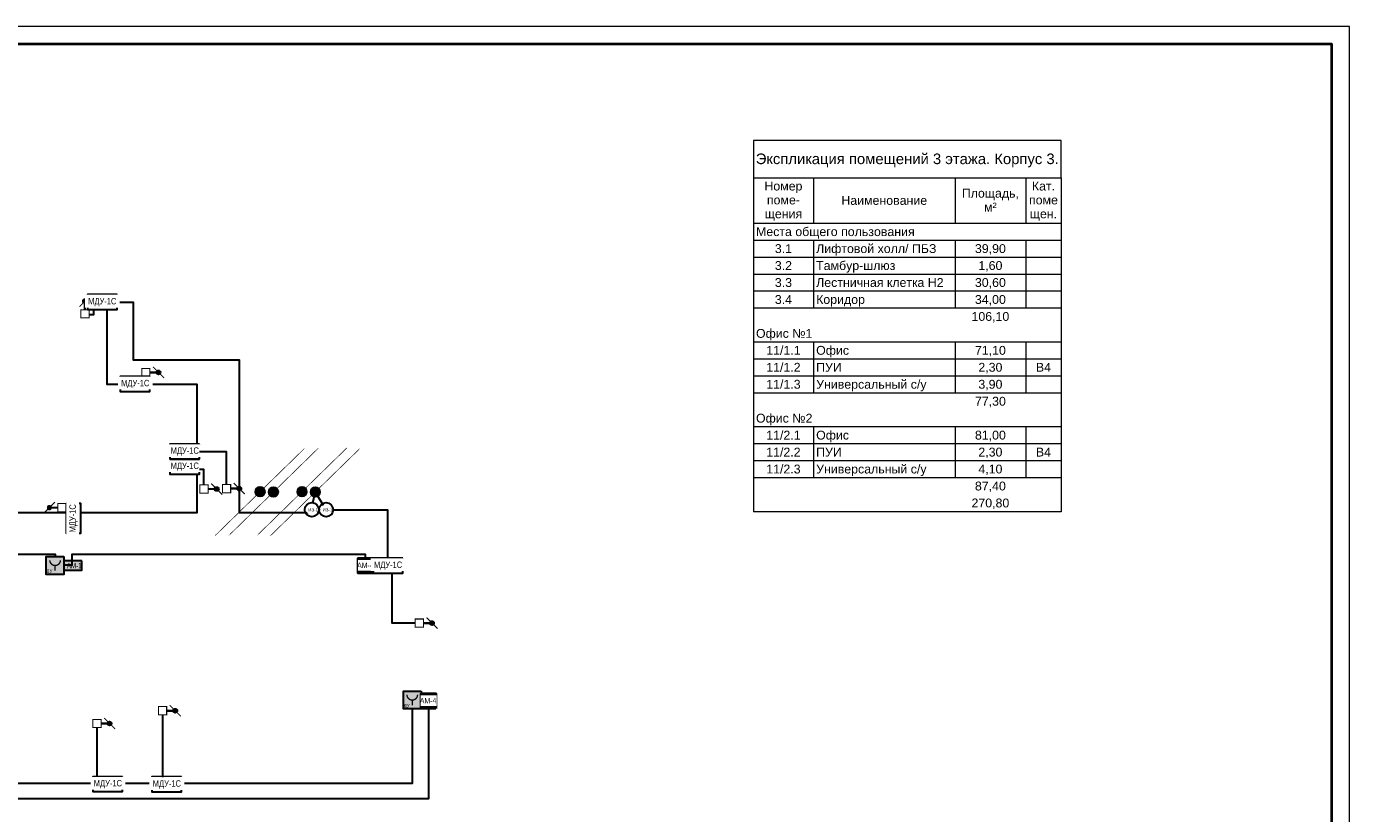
# Model space of a CAD drawing. Header units: millimetres. Extents: x -195178 to 1761886, y 140622 to 301105.
# Tile 19 of 131: x 13405 to 50804, y 244065 to 266305. Entities that reach past the tile are written whole.
import ezdxf
from ezdxf.enums import TextEntityAlignment as Align

# ---------------------------------------------------------------- set-up
doc = ezdxf.new("R2010")
doc.units = ezdxf.units.MM
doc.set_wipeout_variables(frame=1)
for name, color, linetype, lineweight in [('_АПС_Оборудование', 1, 'Continuous', 30), ('A-010-M_LINE-T', 7, 'Continuous', 18), ('RC-Извещатели_пожарные', 1, 'Continuous', 30), ('Z-000-P_SCHED', 7, 'Continuous', 20), ('Воздуховоды', 7, 'Continuous', 18), ('ОС', 5, 'Continuous', 25), ('Рамка', 7, 'Continuous', 18), ('СС-011-ПОЖ-СИГНАЛИЗАЦИЯ', 1, 'Continuous', 30), ('УГО АПС и АПЗ$0$_АПС_Оборудование', 1, 'Continuous', 30), ('УГО АПС и АПЗ$0$СС-011-ПОЖ-СИГНАЛИЗАЦИЯ', 1, 'Continuous', 30)]:
    doc.layers.add(name, color=color, linetype=linetype, lineweight=lineweight)
for name, color, linetype in [('EI_HATCH_GALV', 7, 'Continuous'), ('АПС', 5, 'Continuous'), ('АПС_Оборудование', 1, 'Continuous'), ('ССПС', 5, 'Continuous'), ('формат', 250, 'Continuous')]:
    doc.layers.add(name, color=color, linetype=linetype)
doc.styles.add('1111', font='ARIALN.TTF')
doc.styles.add('Arial', font='arial.ttf', dxfattribs={"width": 0.9, "height": 700})
doc.styles.add('Arial Narrow', font='ARIALN.TTF', dxfattribs={"width": 0.9, "height": 600})
doc.styles.add('Arial_4', font='arial.ttf', dxfattribs={"height": 3})
doc.styles.add('Arial_5', font='arial.ttf', dxfattribs={"height": 2.5})
doc.styles.add('CP.Text', font='arial.ttf')

# ---------------------------------------------------------------- blocks, each defined once
blk = doc.blocks.new('*U29')
at = {"color": 0, "lineweight": 0}
blk.add_lwpolyline([(-594, 0), (0, 0), (0, 420), (-594, 420)], close=True, dxfattribs=at)
at = {"lineweight": 40}
blk.add_lwpolyline([(-574, 5), (-5, 5), (-5, 415), (-574, 415)], close=True, dxfattribs=at)
at = {"style": 'Arial', "width": 0.9, "flags": 8}
blk.add_attdef('FORMAT', (-36.87, 1.26), '', height=2.8, dxfattribs=at)
blk = doc.blocks.new('авфывыа')
at = {"lineweight": 40, "ltscale": 2, "true_color": 0xffffff}
h = blk.add_hatch(color=7, dxfattribs=at)
h.dxf.hatch_style = 1
h.paths.add_polyline_path([(287340, 199933), (287843, 199933), (287843, 200201), (287340, 200201)])
at = {"layer": 'ОС', "color": 1, "lineweight": 30}
blk.add_lwpolyline([(287843, 200201), (287340, 200201), (287340, 199933), (287843, 199933)], close=True, dxfattribs=at)
at = {"layer": 'ССПС', "color": 1, "lineweight": -2, "ltscale": 1000, "style": '1111', "width": 0.8}
blk.add_text('АМ-1', height=151, dxfattribs=at).set_placement((287425, 199988))
blk = doc.blocks.new('озк_пр')
at = {"layer": 'УГО АПС и АПЗ$0$_АПС_Оборудование', "ltscale": 200}
h = blk.add_hatch(color=1, dxfattribs=at)
h.dxf.hatch_style = 1
h.paths.add_polyline_path([(468761, -41723, 1), (468650, -41723, 1)])
at = {"color": 1, "const_width": 29.5}
blk.add_lwpolyline([(468549, -41567), (468666, -41684)], dxfattribs=at)
at = {"layer": 'УГО АПС и АПЗ$0$_АПС_Оборудование', "color": 1, "lineweight": 35, "ltscale": 200}
blk.add_line((468636, -41723), (468463, -41723), dxfattribs=at)
at = {"layer": 'УГО АПС и АПЗ$0$_АПС_Оборудование', "color": 1, "const_width": 29.5}
blk.add_lwpolyline([(468233, -41839), (468463, -41839), (468463, -41608), (468232, -41608)], close=True, dxfattribs=at)
blk.add_lwpolyline([(468745, -41762), (468862, -41880)], dxfattribs=at)
at = {"layer": 'УГО АПС и АПЗ$0$_АПС_Оборудование', "color": 1}
blk.add_circle((468706, -41723), 55.4, dxfattribs=at)
blk = doc.blocks.new('озк_выт')
at = {"layer": 'УГО АПС и АПЗ$0$_АПС_Оборудование', "ltscale": 200}
h = blk.add_hatch(color=5, dxfattribs=at)
h.dxf.hatch_style = 1
h.paths.add_polyline_path([(468756, -41333, 1), (468645, -41333, 1)])
at = {"color": 5, "const_width": 29.5}
blk.add_lwpolyline([(468544, -41177), (468661, -41294)], dxfattribs=at)
at = {"layer": 'УГО АПС и АПЗ$0$_АПС_Оборудование', "color": 5, "lineweight": 35, "ltscale": 200}
blk.add_line((468631, -41333), (468458, -41334), dxfattribs=at)
at = {"layer": 'УГО АПС и АПЗ$0$_АПС_Оборудование', "color": 5, "const_width": 29.5}
blk.add_lwpolyline([(468227, -41449), (468458, -41449), (468458, -41218), (468227, -41218)], close=True, dxfattribs=at)
blk.add_lwpolyline([(468740, -41373), (468857, -41490)], dxfattribs=at)
at = {"layer": 'УГО АПС и АПЗ$0$_АПС_Оборудование', "color": 5}
blk.add_circle((468700, -41333), 55.4, dxfattribs=at)
blk = doc.blocks.new('пд_пр')
at = {"layer": 'Воздуховоды', "true_color": 0x008800}
h = blk.add_hatch(color=96, dxfattribs=at)
h.dxf.hatch_style = 1
h.paths.add_polyline_path([(468765, -40912, 1), (468654, -40912, 1)])
at = {"layer": 'Воздуховоды', "color": 96, "lineweight": 30, "true_color": 0x008800}
blk.add_line((468640, -40912), (468467, -40912), dxfattribs=at)
at = {"layer": 'Воздуховоды', "color": 96, "true_color": 0x008800, "const_width": 29.5}
for points in [[(468553, -40755), (468671, -40873)], [(468749, -40951), (468867, -41069)]]:
    blk.add_lwpolyline(points, dxfattribs=at)
blk.add_lwpolyline([(468237, -41028), (468468, -41028), (468467, -40797), (468237, -40797)], close=True, dxfattribs=at)
at = {"layer": 'Воздуховоды', "color": 96, "true_color": 0x008800}
blk.add_circle((468710, -40912), 55.4, dxfattribs=at)
blk = doc.blocks.new('УДП')
at = {"color": 30}
blk.add_wipeout([(324223, -148669), (324222, -149169), (323722, -149169), (323723, -148669)], dxfattribs=at).dxf.layer = 'RC-Извещатели_пожарные'
blk.add_wipeout([(323722, -149169), (323723, -148669), (324223, -148669), (324222, -149169)], dxfattribs=at).dxf.layer = 'RC-Извещатели_пожарные'
at = {"layer": 'EI_HATCH_GALV', "lineweight": 30, "true_color": 0xffffff}
h = blk.add_hatch(color=7, dxfattribs=at)
h.dxf.hatch_style = 1
h.paths.add_polyline_path([(324223, -148669), (324222, -149169), (323722, -149169), (323723, -148669)])
at = {"layer": 'RC-Извещатели_пожарные', "color": 30, "ltscale": 30}
blk.add_lwpolyline([(324223, -148669), (324222, -149169), (323722, -149169), (323723, -148669)], close=True, dxfattribs=at)
at = {"layer": 'RC-Извещатели_пожарные', "color": 30, "ltscale": 30, "const_width": 37.5}
blk.add_lwpolyline([(323823, -148769, 1), (324123, -148769, 1)], format="xyb", dxfattribs=at)
blk.add_lwpolyline([(323972, -148919), (323972, -149069)], dxfattribs=at)
at = {"color": 30, "lineweight": 30, "style": 'Arial Narrow', "width": 0.9}
blk.add_text('ДУ', height=100, dxfattribs=at).set_placement((323814, -149078), align=Align.MIDDLE_CENTER)
blk = doc.blocks.new('ам-4')
blk.add_wipeout([(-197, 213), (223, 213), (223, -207), (-197, -207)]).dxf.layer = 'АПС_Оборудование'
at = {"layer": 'EI_HATCH_GALV', "lineweight": 30, "true_color": 0xffffff}
h = blk.add_hatch(color=7, dxfattribs=at)
h.dxf.hatch_style = 1
h.paths.add_polyline_path([(223, -207), (-197, -207), (-197, 213), (223, 213)])
at = {"layer": '_АПС_Оборудование', "lineweight": 40, "ltscale": 100}
blk.add_lwpolyline([(223, -207), (-197, -207), (-197, 213), (223, 213)], close=True, dxfattribs=at)
at = {"layer": '_АПС_Оборудование', "ltscale": 100, "insert": (15, 13), "char_height": 150.98, "attachment_point": 5, "style": 'Arial Narrow', "bg_fill": 2}
blk.add_mtext_dynamic_manual_height_columns('\\pxi-0.17961;АМ-4', width=300, gutter_width=144375, heights=[0], dxfattribs=at)
blk = doc.blocks.new('_МДУ')
at = {"color": 1}
blk.add_wipeout([(-350, 175), (350, 175), (350, -175), (-350, -175)], dxfattribs=at)
at = {"layer": 'АПС', "color": 1, "lineweight": 30, "ltscale": 200}
blk.add_lwpolyline([(350, 175), (-350, 175), (-350, -175), (350, -175)], close=True, dxfattribs=at)
at = {"layer": 'АПС', "color": 0, "lineweight": 30, "ltscale": 200, "insert": (3, 0), "char_height": 150, "width": 668.29, "attachment_point": 5, "style": 'Arial Narrow', "bg_fill": 2}
blk.add_mtext('МДУ-1C', dxfattribs=at)
blk = doc.blocks.new('*U83')
h = blk.add_hatch(color=256)
edge = h.paths.add_edge_path()
edge.add_arc((0, 0), 38.7, 0, 360)
for points in [[(348, 348, 0, 50, 0), (206, 206, 5, 5, 0), (0, 0, 5, 5, 0)], [(0, 0, 0, 50, 0), (-141, -141, 5, 5, 0), (-348, -348, 5, 5, 0)]]:
    blk.add_lwpolyline(points, format="xyseb")
blk.add_circle((0, 0), 38.7)
blk = doc.blocks.new('*U80')
h = blk.add_hatch(color=256)
edge = h.paths.add_edge_path()
edge.add_arc((0, 0), 38.7, 0, 360)
for points in [[(0, 0, 0, 50, 0), (141, 141, 5, 5, 0), (348, 348, 5, 5, 0)], [(-348, -348, 0, 50, 0), (-206, -206, 5, 5, 0), (0, 0, 5, 5, 0)]]:
    blk.add_lwpolyline(points, format="xyseb")
blk.add_circle((0, 0), 38.7)
blk = doc.blocks.new('ИЗ-1')
blk.add_wipeout([(469979, -66893), (470179, -67093), (470379, -66893), (470179, -66693)])
blk.add_circle((470179, -66893), 200)
at = {"layer": 'УГО АПС и АПЗ$0$СС-011-ПОЖ-СИГНАЛИЗАЦИЯ', "color": 1, "style": 'CP.Text', "width": 0.8}
blk.add_text('ИЗ-1', height=90, dxfattribs=at).set_placement((470079, -66939))

msp = doc.modelspace()

# ---------------------------------------------------------------- linework, layer by layer
at = {"layer": 'A-010-M_LINE-T'}
for p, q in [((33952, 263083), (33952, 262025)), ((42652, 263083), (33952, 263083)), ((42652, 262025), (42652, 263083)), ((33952, 262025), (33952, 252591)), ((33952, 262025), (42652, 262025)), ((35652, 262025), (35652, 260737)), ((39652, 262025), (39652, 260737)), ((41652, 262025), (41652, 260737)), ((42652, 262025), (42652, 252591)), ((35652, 260737), (33952, 260737)), ((39652, 260737), (35652, 260737)), ((41652, 260737), (39652, 260737)), ((42652, 260737), (41652, 260737)), ((35652, 260258), (33952, 260258)), ((39652, 260258), (35652, 260258)), ((35652, 260258), (35652, 259779)), ((41652, 260258), (39652, 260258)), ((39652, 260258), (39652, 259779)), ((42652, 260258), (41652, 260258)), ((41652, 260258), (41652, 259779)), ((35652, 259779), (33952, 259779)), ((39652, 259779), (35652, 259779)), ((35652, 259779), (35652, 259300)), ((41652, 259779), (39652, 259779)), ((39652, 259779), (39652, 259300)), ((42652, 259779), (41652, 259779)), ((41652, 259779), (41652, 259300)), ((35652, 259300), (33952, 259300)), ((39652, 259300), (35652, 259300)), ((35652, 259300), (35652, 258821)), ((41652, 259300), (39652, 259300)), ((39652, 259300), (39652, 258821)), ((42652, 259300), (41652, 259300)), ((41652, 259300), (41652, 258821)), ((35652, 258821), (33952, 258821)), ((39652, 258821), (35652, 258821)), ((35652, 258821), (35652, 258342)), ((41652, 258821), (39652, 258821)), ((39652, 258821), (39652, 258342)), ((42652, 258821), (41652, 258821)), ((41652, 258821), (41652, 258342)), ((35652, 258342), (33952, 258342)), ((39652, 258342), (35652, 258342)), ((41652, 258342), (39652, 258342)), ((42652, 258342), (41652, 258342)), ((35652, 257383), (33952, 257383)), ((39652, 257383), (35652, 257383)), ((35652, 257383), (35652, 256904)), ((41652, 257383), (39652, 257383)), ((39652, 257383), (39652, 256904)), ((42652, 257383), (41652, 257383)), ((41652, 257383), (41652, 256904)), ((35652, 256904), (33952, 256904)), ((39652, 256904), (35652, 256904)), ((35652, 256904), (35652, 256425)), ((41652, 256904), (39652, 256904)), ((39652, 256904), (39652, 256425)), ((42652, 256904), (41652, 256904)), ((41652, 256904), (41652, 256425)), ((35652, 256425), (33952, 256425)), ((39652, 256425), (35652, 256425)), ((35652, 256425), (35652, 255946)), ((41652, 256425), (39652, 256425)), ((39652, 256425), (39652, 255946)), ((42652, 256425), (41652, 256425)), ((41652, 256425), (41652, 255946)), ((35652, 255946), (33952, 255946)), ((39652, 255946), (35652, 255946)), ((41652, 255946), (39652, 255946)), ((42652, 255946), (41652, 255946)), ((35652, 254987), (33952, 254987)), ((39652, 254987), (35652, 254987)), ((35652, 254987), (35652, 254508)), ((41652, 254987), (39652, 254987)), ((39652, 254987), (39652, 254508)), ((42652, 254987), (41652, 254987)), ((41652, 254987), (41652, 254508)), ((35652, 254508), (33952, 254508)), ((39652, 254508), (35652, 254508)), ((35652, 254508), (35652, 254029)), ((41652, 254508), (39652, 254508)), ((39652, 254508), (39652, 254029)), ((42652, 254508), (41652, 254508)), ((41652, 254508), (41652, 254029)), ((35652, 254029), (33952, 254029)), ((39652, 254029), (35652, 254029)), ((35652, 254029), (35652, 253550)), ((41652, 254029), (39652, 254029)), ((39652, 254029), (39652, 253550)), ((42652, 254029), (41652, 254029)), ((41652, 254029), (41652, 253550)), ((35652, 253550), (33952, 253550)), ((39652, 253550), (35652, 253550)), ((41652, 253550), (39652, 253550)), ((42652, 253550), (41652, 253550)), ((42652, 252591), (33952, 252591))]:
    msp.add_line(p, q, dxfattribs=at)
at = {"layer": 'Рамка'}
msp.add_lwpolyline([(-6596, 224805), (50304, 224805), (50304, 265805), (-6596, 265805)], close=True, dxfattribs=at)
at = {"layer": 'СС-011-ПОЖ-СИГНАЛИЗАЦИЯ', "color": 1, "lineweight": 30}
for points in [[(9595, 252572), (18230, 252572), (18230, 256184), (15687, 256184), (15687, 258517), (16417, 258517), (16417, 256881), (19418, 256881), (19418, 252572), (21445, 252572), (21569, 253150)], [(21569, 253150), (21876, 252650), (23610, 252650), (23610, 251046), (22986, 251046), (22986, 251387), (14689, 251387), (14689, 251084), (14224, 251084), (14224, 251387), (12010, 251387)], [(12010, 244921), (24314, 244921), (24314, 247220), (24768, 247220), (24768, 244483), (10842, 244483)]]:
    msp.add_lwpolyline(points, dxfattribs=at)
at = {"layer": 'СС-011-ПОЖ-СИГНАЛИЗАЦИЯ', "color": 30, "lineweight": 30, "ltscale": 100, "true_color": 0xf26722}
msp.add_lwpolyline([(15197, 258169), (15308, 258169), (15308, 258307)], dxfattribs=at)

# ---------------------------------------------------------------- block references
at = {"xscale": 3.600000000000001, "yscale": 3.600000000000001, "zscale": 3.600000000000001, "rotation": 359.2880171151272}
for name, p in [('*U83', (20010, 253158)), ('*U80', (20386, 253150)), ('*U80', (21192, 253158)), ('*U83', (21569, 253150))]:
    msp.add_blockref(name, p, dxfattribs=at)
at = {"color": 6}
msp.add_blockref('авфывыа', (-272876, 51006), dxfattribs=at)
at = {"layer": 'СС-011-ПОЖ-СИГНАЛИЗАЦИЯ', "lineweight": 30, "rotation": 90}
msp.add_blockref('озк_пр', (-26663, -210162), dxfattribs=at)
at = {"layer": 'СС-011-ПОЖ-СИГНАЛИЗАЦИЯ', "lineweight": 30}
for name, p in [('озк_выт', (-451562, 297862)), ('озк_выт', (-449917, 294568)), ('озк_пр', (-449286, 294969)), ('озк_выт', (-443831, 290780)), ('озк_выт', (-451090, 288303)), ('озк_выт', (-452945, 287942))]:
    msp.add_blockref(name, p, dxfattribs=at)
at = {"layer": 'СС-011-ПОЖ-СИГНАЛИЗАЦИЯ', "lineweight": 30, "xscale": -1}
msp.add_blockref('пд_пр', (482762, 293620), dxfattribs=at)
at = {"layer": 'формат', "xscale": 100, "yscale": 100, "zscale": 100}
msp.add_blockref('*U29', (50804, 224305), dxfattribs=at)

# ---------------------------------------------------------------- texts
at = {"layer": 'Z-000-P_SCHED', "line_spacing_factor": 0.941778}
for s, insert, char_height, width, attachment_point, style in [('Экспликация помещений 3 этажа. Корпус 3.', (38302, 262715), 300, 10224.68, 2, 'Arial_4'), ('Номер\\Pпоме-\\Pщения', (34802, 261920), 250, 1285.52, 2, 'Arial_5'), ('Кат.\\Pпоме\\Pщен.', (42152, 261920), 250, 979.44, 2, 'Arial_5'), ('Наименование', (37652, 261515), 250, 2895.47, 2, 'Arial_5'), ('Площадь,\\Pм\\fArial|b0|i0|c238|p34|;²', (40652, 261718), 250, 1925.21, 2, 'Arial_5'), ('Места общего пользования', (34027, 260632), 250, 5356.32, 1, 'Arial_5'), ('3.1', (34802, 260153), 250, 581.54, 2, 'Arial_5'), ('Лифтовой холл/ ПБЗ', (35727, 260153), 250, 4052.44, 1, 'Arial_5'), ('39,90', (40652, 260153), 250, 1046.78, 2, 'Arial_5'), ('3.2', (34802, 259674), 250, 581.54, 2, 'Arial_5'), ('Тамбур-шлюз', (35727, 259674), 250, 2659.79, 1, 'Arial_5'), ('1,60', (40652, 259674), 250, 814.16, 2, 'Arial_5'), ('3.3', (34802, 259195), 250, 581.54, 2, 'Arial_5'), ('Лестничная клетка Н2', (35727, 259195), 250, 4300.36, 1, 'Arial_5'), ('30,60', (40652, 259195), 250, 1046.78, 2, 'Arial_5'), ('3.4', (34802, 258715), 250, 581.54, 2, 'Arial_5'), ('Коридор', (35727, 258715), 250, 1646.69, 1, 'Arial_5'), ('34,00', (40652, 258715), 250, 1046.78, 2, 'Arial_5'), ('106,10', (40652, 258236), 250, 1279.39, 2, 'Arial_5'), ('Офис №1', (34027, 257757), 250, 1903.79, 1, 'Arial_5'), ('11/1.1', (34802, 257278), 250, 1163.09, 2, 'Arial_5'), ('Офис', (35727, 257278), 250, 1107.99, 1, 'Arial_5'), ('71,10', (40652, 257278), 250, 1046.78, 2, 'Arial_5'), ('11/1.2', (34802, 256799), 250, 1163.09, 2, 'Arial_5'), ('ПУИ', (35727, 256799), 250, 863.13, 1, 'Arial_5'), ('2,30', (40652, 256799), 250, 814.16, 2, 'Arial_5'), ('B4', (42152, 256799), 250, 511.15, 2, 'Arial_5'), ('11/1.3', (34802, 256319), 250, 1163.09, 2, 'Arial_5'), ('Универсальный с/у', (35727, 256319), 250, 3712.69, 1, 'Arial_5'), ('3,90', (40652, 256319), 250, 814.16, 2, 'Arial_5'), ('77,30', (40652, 255840), 250, 1046.78, 2, 'Arial_5'), ('Офис №2', (34027, 255361), 250, 1903.79, 1, 'Arial_5'), ('11/2.1', (34802, 254882), 250, 1163.09, 2, 'Arial_5'), ('Офис', (35727, 254882), 250, 1107.99, 1, 'Arial_5'), ('81,00', (40652, 254882), 250, 1046.78, 2, 'Arial_5'), ('11/2.2', (34802, 254403), 250, 1163.09, 2, 'Arial_5'), ('ПУИ', (35727, 254403), 250, 863.13, 1, 'Arial_5'), ('2,30', (40652, 254403), 250, 814.16, 2, 'Arial_5'), ('B4', (42152, 254403), 250, 511.15, 2, 'Arial_5'), ('11/2.3', (34802, 253924), 250, 1163.09, 2, 'Arial_5'), ('Универсальный с/у', (35727, 253924), 250, 3712.69, 1, 'Arial_5'), ('4,10', (40652, 253924), 250, 814.16, 2, 'Arial_5'), ('87,40', (40652, 253444), 250, 1046.78, 2, 'Arial_5'), ('270,80', (40652, 252965), 250, 1279.39, 2, 'Arial_5')]:
    msp.add_mtext(s, dxfattribs=dict(at, insert=insert, char_height=char_height, width=width, attachment_point=attachment_point, style=style))

# ---------------------------------------------------------------- next in the draw order: block references
at = {"layer": '_АПС_Оборудование', "color": 0, "lineweight": 30, "xscale": 1.2, "yscale": 1.2, "zscale": 1.2}
for p in [(15546, 258517), (16477, 256203), (17876, 253866), (15703, 244895), (17370, 244888)]:
    msp.add_blockref('_МДУ', p, dxfattribs=at)
at = {"layer": '_АПС_Оборудование', "color": 0, "lineweight": 30, "xscale": 1.2, "yscale": 1.2, "zscale": 1.2, "rotation": 90}
msp.add_blockref('_МДУ', (14736, 252403), dxfattribs=at)
at = {"layer": '_АПС_Оборудование'}
msp.add_blockref('ам-4', (22983, 251065), dxfattribs=at)
at = {"layer": 'RC-Извещатели_пожарные', "lineweight": 30}
msp.add_blockref('ИЗ-1', (-448303, 319542), dxfattribs=at)
at = {"layer": 'СС-011-ПОЖ-СИГНАЛИЗАЦИЯ', "lineweight": 30}
for p in [(-309758, 399992), (-299663, 396190)]:
    msp.add_blockref('УДП', p, dxfattribs=at)

# ---------------------------------------------------------------- next in the draw order: linework, layer by layer
at = {"layer": 'СС-011-ПОЖ-СИГНАЛИЗАЦИЯ', "color": 30, "lineweight": 30, "ltscale": 100}
for points in [[(18419, 253350), (18419, 253788), (18296, 253788)], [(17253, 246854), (17253, 245098)], [(15398, 246493), (15398, 245105)]]:
    msp.add_lwpolyline(points, dxfattribs=at)

# ---------------------------------------------------------------- next in the draw order: block references
at = {"layer": '_АПС_Оборудование', "color": 0, "lineweight": 30, "xscale": 1.2, "yscale": 1.2, "zscale": 1.2}
for p in [(17876, 254295), (23624, 251069)]:
    msp.add_blockref('_МДУ', p, dxfattribs=at)
at = {"layer": '_АПС_Оборудование'}
msp.add_blockref('ам-4', (24756, 247241), dxfattribs=at)
at = {"layer": 'RC-Извещатели_пожарные', "lineweight": 30}
msp.add_blockref('ИЗ-1', (-448709, 319542), dxfattribs=at)

# ---------------------------------------------------------------- next in the draw order: linework, layer by layer
at = {"layer": 'СС-011-ПОЖ-СИГНАЛИЗАЦИЯ', "color": 30, "lineweight": 30, "ltscale": 100}
for points in [[(18296, 254295), (19054, 254295), (19054, 253361)], [(24396, 249447), (23746, 249447), (23746, 250859)]]:
    msp.add_lwpolyline(points, dxfattribs=at)

doc.saveas('drawing.dxf')
